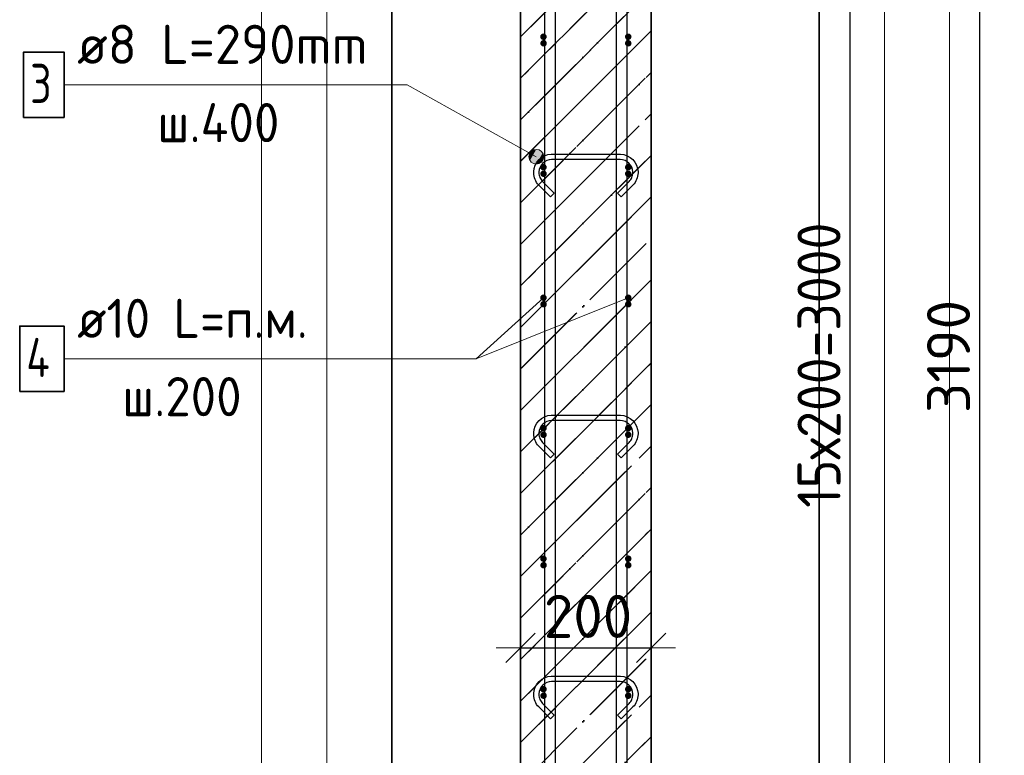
# Model space of a CAD drawing. Header units: millimetres. Extents: x -24871 to 40608, y -2869 to 48080.
# Tile 33 of 119: x -19331 to -17821, y 44103 to 45230. Entities that reach past the tile are written whole.
import ezdxf

# ---------------------------------------------------------------- set-up
doc = ezdxf.new("R2010")
doc.units = ezdxf.units.MM
doc.header["$PDMODE"] = 65
doc.linetypes.add('______11', pattern=[150, 120, -15, 0, -15])
doc.linetypes.add('______5', pattern=[330, 240, -30, 30, -30])
for name, color, linetype, lineweight in [('Standard', 7, 'Continuous', 25), ('Арм.стержн. Арматура края', 96, 'Continuous', 35), ('Арм.стержн. вертикальными 1', 22, 'Continuous', 35), ('Арм.стержн.горизонт. 1', 180, 'Continuous', 35), ('Размерная линия_ общее', 7, 'Continuous', 13)]:
    doc.layers.add(name, color=color, linetype=linetype, lineweight=lineweight)
doc.layers.add('Арм.стержн.Стяжки', color=7, linetype='Continuous', lineweight=35, true_color=0x501e0f)
doc.styles.add('ISOCPEUR', font='ISOCPEUR')
doc.dimstyles.new('DIMSTYLE_5', dxfattribs={"dimtxt": 66, "dimasz": 75, "dimexe": 0, "dimexo": 0, "dimgap": 33, "dimtad": 2, "dimdec": 0, "dimrnd": 5, "dimzin": 12, "dimdsep": 46, "dimtxsty": 'ISOCPEUR', "dimblk1": 'ALL_ML_STRICH', "dimblk2": 'ALL_ML_STRICH', "dimsah": 1, "dimcen": 0, "dimclrd": 7, "dimclre": 256, "dimclrt": 7, "dimadec": 0, "dimazin": 0, "dimtfac": 1, "dimtdec": 0, "dimtix": 1, "dimtmove": 2, "dimatfit": 3, "dimfxl": 0, "dimtzin": 0, "dimlwd": 0, "dimlwe": -3, "dimarcsym": 0})

# ---------------------------------------------------------------- blocks, each defined once
blk = doc.blocks.new('ALL_ML_STRICH')
at = {"color": 0, "linetype": 'ByBlock', "lineweight": -2}
for p, q in [((0, -0.5), (0, 0.5)), ((-0.3, -0.3), (0.3, 0.3)), ((-1, 0), (0.5, 0))]:
    blk.add_line(p, q, dxfattribs=at)
blk = doc.blocks.new('*D58')
at = {"layer": 'DEFPOINTS', "color": 7, "linetype": 'Continuous', "lineweight": 13, "transparency": 33554687}
for p in [(-18240.8, 46299.1), (-18362.8, 43109.1), (-17858.8, 43109.1)]:
    blk.add_point(p, dxfattribs=at)
at = {"layer": 'Размерная линия_ общее', "color": 253, "linetype": 'Continuous', "lineweight": -2, "true_color": 0xa0a0a0, "transparency": 33554687}
for p, q in [((-18220.8, 46299.1), (-17858.8, 46299.1)), ((-18342.8, 43109.1), (-17858.8, 43109.1))]:
    blk.add_line(p, q, dxfattribs=at)
at = {"layer": 'Размерная линия_ общее', "color": 7, "linetype": 'Continuous', "lineweight": -2, "transparency": 33554687}
blk.add_line((-17858.8, 43109.1), (-17858.8, 46299.1), dxfattribs=at)
at = {"layer": 'Размерная линия_ общее', "color": 7, "linetype": 'Continuous', "lineweight": 13, "transparency": 33554687, "xscale": 75, "yscale": 75, "zscale": 75}
for p, rotation in [((-17858.8, 46299.1), 90), ((-17858.8, 43109.1), 270)]:
    blk.add_blockref('ALL_ML_STRICH', p, dxfattribs=dict(at, rotation=rotation))
at = {"layer": 'Размерная линия_ общее', "color": 7, "linetype": 'Continuous', "lineweight": 13, "transparency": 33554687, "insert": (-17906.8, 44714), "char_height": 66, "width": 264, "attachment_point": 5, "rotation": 90, "style": 'ISOCPEUR'}
blk.add_mtext('\\A1;{3190}', dxfattribs=at)
blk = doc.blocks.new('*D61')
at = {"layer": 'DEFPOINTS', "color": 7, "linetype": 'Continuous', "lineweight": 13, "transparency": 33554687}
for p in [(-18397.8, 46204.1), (-18397.8, 43204.1), (-18057.4, 43204.1)]:
    blk.add_point(p, dxfattribs=at)
at = {"layer": 'Размерная линия_ общее', "color": 253, "linetype": 'Continuous', "lineweight": -2, "true_color": 0xa0a0a0, "transparency": 33554687}
for p, q in [((-18377.8, 46204.1), (-18057.4, 46204.1)), ((-18377.8, 43204.1), (-18057.4, 43204.1))]:
    blk.add_line(p, q, dxfattribs=at)
at = {"layer": 'Размерная линия_ общее', "color": 7, "linetype": 'Continuous', "lineweight": -2, "transparency": 33554687}
blk.add_line((-18057.4, 43204.1), (-18057.4, 46204.1), dxfattribs=at)
at = {"layer": 'Размерная линия_ общее', "color": 7, "linetype": 'Continuous', "lineweight": 13, "transparency": 33554687, "xscale": 75, "yscale": 75, "zscale": 75}
for p, rotation in [((-18057.4, 46204.1), 90), ((-18057.4, 43204.1), 270)]:
    blk.add_blockref('ALL_ML_STRICH', p, dxfattribs=dict(at, rotation=rotation))
at = {"layer": 'Размерная линия_ общее', "color": 7, "linetype": 'Continuous', "lineweight": 13, "transparency": 33554687, "insert": (-18138.4, 44482.1), "char_height": 66, "width": 3.3, "attachment_point": 1, "rotation": 90, "line_spacing_factor": 0.60241, "style": 'ISOCPEUR'}
blk.add_mtext('\\W0.91;15х200=3000', dxfattribs=at)
blk = doc.blocks.new('*D78')
at = {"layer": 'DEFPOINTS', "color": 7, "linetype": 'Continuous', "lineweight": 13, "transparency": 33554687}
for p in [(-18562.8, 44267.7), (-18362.8, 44266.8), (-18562.8, 44258.2)]:
    blk.add_point(p, dxfattribs=at)
at = {"layer": 'Размерная линия_ общее', "color": 253, "linetype": 'Continuous', "lineweight": -2, "true_color": 0xa0a0a0, "transparency": 33554687}
for p, q in [((-18562.8, 44267.7), (-18562.8, 44267.7)), ((-18362.8, 44267.7), (-18362.8, 44267.7))]:
    blk.add_line(p, q, dxfattribs=at)
at = {"layer": 'Размерная линия_ общее', "color": 7, "linetype": 'Continuous', "lineweight": -2, "transparency": 33554687}
blk.add_line((-18562.8, 44267.7), (-18362.8, 44267.7), dxfattribs=at)
at = {"layer": 'Размерная линия_ общее', "color": 7, "linetype": 'Continuous', "lineweight": 13, "transparency": 33554687, "xscale": 75, "yscale": 75, "zscale": 75, "rotation": 180}
blk.add_blockref('ALL_ML_STRICH', (-18562.8, 44267.7), dxfattribs=at)
at = {"layer": 'Размерная линия_ общее', "color": 7, "linetype": 'Continuous', "lineweight": 13, "transparency": 33554687, "xscale": 75, "yscale": 75, "zscale": 75}
blk.add_blockref('ALL_ML_STRICH', (-18362.8, 44267.7), dxfattribs=at)
at = {"layer": 'Размерная линия_ общее', "color": 7, "linetype": 'Continuous', "lineweight": 13, "transparency": 33554687, "insert": (-18459.5, 44315.7), "char_height": 66, "width": 198, "attachment_point": 5, "style": 'ISOCPEUR'}
blk.add_mtext('\\A1;{200}', dxfattribs=at)

msp = doc.modelspace()

# ---------------------------------------------------------------- hatches: boundary and pattern name
at = {"layer": 'Standard', "linetype": 'Continuous', "lineweight": 35, "transparency": 33554687}
h = msp.add_hatch(dxfattribs=at)
h.set_pattern_fill('__________541', scale=30, angle=135, style=0, pattern_type=2)
h.set_pattern_definition([(225, (0, 0), (63.63961, -63.63961), [120, -15, 0, -15]), (225, (31.82, -31.82), (63.63961, -63.63961), [240, -30, 30, -30])])
h.paths.add_polyline_path([(-18362.8, 46299.1), (-18562.8, 46299.1), (-18562.8, 43109.1), (-18362.8, 43109.1)], flags=0)
at = {"layer": 'Арм.стержн. Арматура края', "linetype": 'Continuous', "lineweight": 50, "transparency": 33554687}
for points in [[(-18522.7, 45194.1), (-18523, 45196), (-18524.1, 45197.6), (-18525.7, 45198.7), (-18527.7, 45199.1), (-18529.6, 45198.7), (-18531.2, 45197.6), (-18532.3, 45196), (-18532.7, 45194.1), (-18532.3, 45192.2), (-18531.2, 45190.5), (-18529.6, 45189.5), (-18527.7, 45189.1), (-18525.7, 45189.5), (-18524.1, 45190.5), (-18523, 45192.2)], [(-18392.8, 45194.1), (-18393.2, 45196), (-18394.3, 45197.6), (-18395.9, 45198.7), (-18397.8, 45199.1), (-18399.7, 45198.7), (-18401.4, 45197.6), (-18402.5, 45196), (-18402.8, 45194.1), (-18402.5, 45192.2), (-18401.4, 45190.5), (-18399.7, 45189.5), (-18397.8, 45189.1), (-18395.9, 45189.5), (-18394.3, 45190.5), (-18393.2, 45192.2)], [(-18522.7, 44994.1), (-18523, 44996), (-18524.1, 44997.6), (-18525.7, 44998.7), (-18527.7, 44999.1), (-18529.6, 44998.7), (-18531.2, 44997.6), (-18532.3, 44996), (-18532.7, 44994.1), (-18532.3, 44992.2), (-18531.2, 44990.5), (-18529.6, 44989.5), (-18527.7, 44989.1), (-18525.7, 44989.5), (-18524.1, 44990.5), (-18523, 44992.2)], [(-18392.8, 44994.1), (-18393.2, 44996), (-18394.3, 44997.6), (-18395.9, 44998.7), (-18397.8, 44999.1), (-18399.7, 44998.7), (-18401.4, 44997.6), (-18402.5, 44996), (-18402.8, 44994.1), (-18402.5, 44992.2), (-18401.4, 44990.5), (-18399.7, 44989.5), (-18397.8, 44989.1), (-18395.9, 44989.5), (-18394.3, 44990.5), (-18393.2, 44992.2)], [(-18522.7, 44794.1), (-18523, 44796), (-18524.1, 44797.6), (-18525.7, 44798.7), (-18527.7, 44799.1), (-18529.6, 44798.7), (-18531.2, 44797.6), (-18532.3, 44796), (-18532.7, 44794.1), (-18532.3, 44792.2), (-18531.2, 44790.5), (-18529.6, 44789.5), (-18527.7, 44789.1), (-18525.7, 44789.5), (-18524.1, 44790.5), (-18523, 44792.2)], [(-18392.8, 44794.1), (-18393.2, 44796), (-18394.3, 44797.6), (-18395.9, 44798.7), (-18397.8, 44799.1), (-18399.7, 44798.7), (-18401.4, 44797.6), (-18402.5, 44796), (-18402.8, 44794.1), (-18402.5, 44792.2), (-18401.4, 44790.5), (-18399.7, 44789.5), (-18397.8, 44789.1), (-18395.9, 44789.5), (-18394.3, 44790.5), (-18393.2, 44792.2)], [(-18522.7, 44594.1), (-18523, 44596), (-18524.1, 44597.6), (-18525.7, 44598.7), (-18527.7, 44599.1), (-18529.6, 44598.7), (-18531.2, 44597.6), (-18532.3, 44596), (-18532.7, 44594.1), (-18532.3, 44592.2), (-18531.2, 44590.5), (-18529.6, 44589.5), (-18527.7, 44589.1), (-18525.7, 44589.5), (-18524.1, 44590.5), (-18523, 44592.2)], [(-18392.8, 44594.1), (-18393.2, 44596), (-18394.3, 44597.6), (-18395.9, 44598.7), (-18397.8, 44599.1), (-18399.7, 44598.7), (-18401.4, 44597.6), (-18402.5, 44596), (-18402.8, 44594.1), (-18402.5, 44592.2), (-18401.4, 44590.5), (-18399.7, 44589.5), (-18397.8, 44589.1), (-18395.9, 44589.5), (-18394.3, 44590.5), (-18393.2, 44592.2)], [(-18522.7, 44394.1), (-18523, 44396), (-18524.1, 44397.6), (-18525.7, 44398.7), (-18527.7, 44399.1), (-18529.6, 44398.7), (-18531.2, 44397.6), (-18532.3, 44396), (-18532.7, 44394.1), (-18532.3, 44392.2), (-18531.2, 44390.5), (-18529.6, 44389.5), (-18527.7, 44389.1), (-18525.7, 44389.5), (-18524.1, 44390.5), (-18523, 44392.2)], [(-18392.8, 44394.1), (-18393.2, 44396), (-18394.3, 44397.6), (-18395.9, 44398.7), (-18397.8, 44399.1), (-18399.7, 44398.7), (-18401.4, 44397.6), (-18402.5, 44396), (-18402.8, 44394.1), (-18402.5, 44392.2), (-18401.4, 44390.5), (-18399.7, 44389.5), (-18397.8, 44389.1), (-18395.9, 44389.5), (-18394.3, 44390.5), (-18393.2, 44392.2)], [(-18522.7, 44194.1), (-18523, 44196), (-18524.1, 44197.6), (-18525.7, 44198.7), (-18527.7, 44199.1), (-18529.6, 44198.7), (-18531.2, 44197.6), (-18532.3, 44196), (-18532.7, 44194.1), (-18532.3, 44192.2), (-18531.2, 44190.5), (-18529.6, 44189.5), (-18527.7, 44189.1), (-18525.7, 44189.5), (-18524.1, 44190.5), (-18523, 44192.2)], [(-18392.8, 44194.1), (-18393.2, 44196), (-18394.3, 44197.6), (-18395.9, 44198.7), (-18397.8, 44199.1), (-18399.7, 44198.7), (-18401.4, 44197.6), (-18402.5, 44196), (-18402.8, 44194.1), (-18402.5, 44192.2), (-18401.4, 44190.5), (-18399.7, 44189.5), (-18397.8, 44189.1), (-18395.9, 44189.5), (-18394.3, 44190.5), (-18393.2, 44192.2)]]:
    msp.add_hatch(color=4, dxfattribs=at).paths.add_polyline_path(points)
at = {"layer": 'Арм.стержн.горизонт. 1', "linetype": 'Continuous', "lineweight": 50, "transparency": 33554687}
for points in [[(-18522.8, 45204.1), (-18523.2, 45206), (-18524.3, 45207.6), (-18525.9, 45208.7), (-18527.8, 45209.1), (-18529.7, 45208.7), (-18531.4, 45207.6), (-18532.5, 45206), (-18532.8, 45204.1), (-18532.5, 45202.2), (-18531.4, 45200.5), (-18529.7, 45199.5), (-18527.8, 45199.1), (-18525.9, 45199.5), (-18524.3, 45200.5), (-18523.2, 45202.2)], [(-18392.8, 45204.1), (-18393.2, 45206), (-18394.3, 45207.6), (-18395.9, 45208.7), (-18397.8, 45209.1), (-18399.7, 45208.7), (-18401.4, 45207.6), (-18402.5, 45206), (-18402.8, 45204.1), (-18402.5, 45202.2), (-18401.4, 45200.5), (-18399.7, 45199.5), (-18397.8, 45199.1), (-18395.9, 45199.5), (-18394.3, 45200.5), (-18393.2, 45202.2)], [(-18522.8, 45004.1), (-18523.2, 45006), (-18524.3, 45007.6), (-18525.9, 45008.7), (-18527.8, 45009.1), (-18529.7, 45008.7), (-18531.4, 45007.6), (-18532.5, 45006), (-18532.8, 45004.1), (-18532.5, 45002.2), (-18531.4, 45000.5), (-18529.7, 44999.5), (-18527.8, 44999.1), (-18525.9, 44999.5), (-18524.3, 45000.5), (-18523.2, 45002.2)], [(-18392.8, 45004.1), (-18393.2, 45006), (-18394.3, 45007.6), (-18395.9, 45008.7), (-18397.8, 45009.1), (-18399.7, 45008.7), (-18401.4, 45007.6), (-18402.5, 45006), (-18402.8, 45004.1), (-18402.5, 45002.2), (-18401.4, 45000.5), (-18399.7, 44999.5), (-18397.8, 44999.1), (-18395.9, 44999.5), (-18394.3, 45000.5), (-18393.2, 45002.2)], [(-18522.8, 44804.1), (-18523.2, 44806), (-18524.3, 44807.6), (-18525.9, 44808.7), (-18527.8, 44809.1), (-18529.7, 44808.7), (-18531.4, 44807.6), (-18532.5, 44806), (-18532.8, 44804.1), (-18532.5, 44802.2), (-18531.4, 44800.5), (-18529.7, 44799.5), (-18527.8, 44799.1), (-18525.9, 44799.5), (-18524.3, 44800.5), (-18523.2, 44802.2)], [(-18392.8, 44804.1), (-18393.2, 44806), (-18394.3, 44807.6), (-18395.9, 44808.7), (-18397.8, 44809.1), (-18399.7, 44808.7), (-18401.4, 44807.6), (-18402.5, 44806), (-18402.8, 44804.1), (-18402.5, 44802.2), (-18401.4, 44800.5), (-18399.7, 44799.5), (-18397.8, 44799.1), (-18395.9, 44799.5), (-18394.3, 44800.5), (-18393.2, 44802.2)], [(-18522.8, 44604.1), (-18523.2, 44606), (-18524.3, 44607.6), (-18525.9, 44608.7), (-18527.8, 44609.1), (-18529.7, 44608.7), (-18531.4, 44607.6), (-18532.5, 44606), (-18532.8, 44604.1), (-18532.5, 44602.2), (-18531.4, 44600.5), (-18529.7, 44599.5), (-18527.8, 44599.1), (-18525.9, 44599.5), (-18524.3, 44600.5), (-18523.2, 44602.2)], [(-18392.8, 44604.1), (-18393.2, 44606), (-18394.3, 44607.6), (-18395.9, 44608.7), (-18397.8, 44609.1), (-18399.7, 44608.7), (-18401.4, 44607.6), (-18402.5, 44606), (-18402.8, 44604.1), (-18402.5, 44602.2), (-18401.4, 44600.5), (-18399.7, 44599.5), (-18397.8, 44599.1), (-18395.9, 44599.5), (-18394.3, 44600.5), (-18393.2, 44602.2)], [(-18522.8, 44404.1), (-18523.2, 44406), (-18524.3, 44407.6), (-18525.9, 44408.7), (-18527.8, 44409.1), (-18529.7, 44408.7), (-18531.4, 44407.6), (-18532.5, 44406), (-18532.8, 44404.1), (-18532.5, 44402.2), (-18531.4, 44400.5), (-18529.7, 44399.5), (-18527.8, 44399.1), (-18525.9, 44399.5), (-18524.3, 44400.5), (-18523.2, 44402.2)], [(-18392.8, 44404.1), (-18393.2, 44406), (-18394.3, 44407.6), (-18395.9, 44408.7), (-18397.8, 44409.1), (-18399.7, 44408.7), (-18401.4, 44407.6), (-18402.5, 44406), (-18402.8, 44404.1), (-18402.5, 44402.2), (-18401.4, 44400.5), (-18399.7, 44399.5), (-18397.8, 44399.1), (-18395.9, 44399.5), (-18394.3, 44400.5), (-18393.2, 44402.2)], [(-18522.8, 44204.1), (-18523.2, 44206), (-18524.3, 44207.6), (-18525.9, 44208.7), (-18527.8, 44209.1), (-18529.7, 44208.7), (-18531.4, 44207.6), (-18532.5, 44206), (-18532.8, 44204.1), (-18532.5, 44202.2), (-18531.4, 44200.5), (-18529.7, 44199.5), (-18527.8, 44199.1), (-18525.9, 44199.5), (-18524.3, 44200.5), (-18523.2, 44202.2)], [(-18392.8, 44204.1), (-18393.2, 44206), (-18394.3, 44207.6), (-18395.9, 44208.7), (-18397.8, 44209.1), (-18399.7, 44208.7), (-18401.4, 44207.6), (-18402.5, 44206), (-18402.8, 44204.1), (-18402.5, 44202.2), (-18401.4, 44200.5), (-18399.7, 44199.5), (-18397.8, 44199.1), (-18395.9, 44199.5), (-18394.3, 44200.5), (-18393.2, 44202.2)]]:
    msp.add_hatch(color=4, dxfattribs=at).paths.add_polyline_path(points)
at = {"layer": 'Арм.стержн.Стяжки', "linetype": 'Continuous', "lineweight": 13, "transparency": 33554687}
for points in [[(-18544.5, 45029.7), (-18548.5, 45014.4), (-18539, 45031.3)], [(-18539, 45031.3), (-18548.5, 45014.4), (-18544.3, 45010.3)], [(-18539, 45031.3), (-18544.3, 45010.3), (-18533.4, 45029.9)], [(-18550, 45019.9), (-18544.5, 45029.7), (-18548.7, 45025.6)], [(-18544.5, 45029.7), (-18550, 45019.9), (-18548.5, 45014.4)], [(-18533.4, 45029.9), (-18544.3, 45010.3), (-18538.6, 45008.9)], [(-18533.4, 45029.9), (-18538.6, 45008.9), (-18529.2, 45025.8)], [(-18529.2, 45025.8), (-18538.6, 45008.9), (-18533.1, 45010.5)], [(-18529.2, 45025.8), (-18533.1, 45010.5), (-18527.6, 45020.3)], [(-18527.6, 45020.3), (-18533.1, 45010.5), (-18529, 45014.6)]]:
    msp.add_hatch(color=7, dxfattribs=at).paths.add_polyline_path(points)

# ---------------------------------------------------------------- linework, layer by layer
at = {"layer": 'Standard', "color": 52, "linetype": 'Continuous', "lineweight": 13, "transparency": 33554687}
for p, q in [((-18760.2, 47873.9), (-18760.2, 42675)), ((-18760.2, 42675), (-18760.2, 47873.9)), ((-18105.2, 47873.9), (-18105.2, 42675)), ((-18105.2, 42675), (-18105.2, 47873.9))]:
    msp.add_line(p, q, dxfattribs=at)
at = {"layer": 'Standard', "color": 52, "linetype": 'Continuous', "lineweight": -3, "transparency": 33554687}
for p, q in [((-18760.2, 47873.9), (-18760.2, 42675)), ((-18760.2, 42675), (-18760.2, 47873.9)), ((-18105.2, 47873.9), (-18105.2, 42675)), ((-18105.2, 42675), (-18105.2, 47873.9))]:
    msp.add_line(p, q, dxfattribs=at)
at = {"layer": 'Standard', "color": 7, "linetype": 'Continuous', "lineweight": 35, "transparency": 33554687}
for p, q in [((-18562.8, 46299.1), (-18562.8, 43109.1)), ((-18562.8, 46299.1), (-18562.8, 43109.1)), ((-18362.8, 43109.1), (-18362.8, 46299.1)), ((-18362.8, 43109.1), (-18362.8, 46299.1))]:
    msp.add_line(p, q, dxfattribs=at)
at = {"layer": 'Standard', "color": 253, "linetype": '______11', "lineweight": 35, "true_color": 0xababab, "transparency": 33554687}
for p, q in [((-18562.8, 45204.1), (-18362.8, 45404.1)), ((-18562.8, 45076.8), (-18362.8, 45276.8)), ((-18562.8, 44949.5), (-18362.8, 45149.5)), ((-18562.8, 44822.2), (-18362.8, 45022.2)), ((-18562.8, 44694.9), (-18362.8, 44894.9)), ((-18562.8, 44567.7), (-18362.8, 44767.7)), ((-18562.8, 44440.4), (-18362.8, 44640.4)), ((-18562.8, 44313.1), (-18362.8, 44513.1)), ((-18562.8, 44185.8), (-18362.8, 44385.8)), ((-18562.8, 44058.5), (-18362.8, 44258.5)), ((-18562.8, 43931.3), (-18362.8, 44131.3))]:
    msp.add_line(p, q, dxfattribs=at)
at = {"layer": 'Standard', "color": 253, "linetype": '______5', "lineweight": 35, "true_color": 0xababab, "transparency": 33554687}
for p, q in [((-18562.8, 45140.4), (-18362.8, 45340.4)), ((-18562.8, 45013.1), (-18362.8, 45213.1)), ((-18562.8, 44885.9), (-18362.8, 45085.9)), ((-18562.8, 44758.6), (-18362.8, 44958.6)), ((-18562.8, 44631.3), (-18362.8, 44831.3)), ((-18562.8, 44504), (-18362.8, 44704)), ((-18562.8, 44376.7), (-18362.8, 44576.7)), ((-18562.8, 44249.5), (-18362.8, 44449.5)), ((-18562.8, 44122.2), (-18362.8, 44322.2)), ((-18562.8, 43994.9), (-18362.8, 44194.9))]:
    msp.add_line(p, q, dxfattribs=at)
at = {"layer": 'Standard', "color": 7, "linetype": 'Continuous', "lineweight": 13, "transparency": 33554687}
msp.add_line((-18397.8, 44804.1), (-18630.8, 44710.5), dxfattribs=at)
for points in [[(-18960.2, 42475), (-17905.2, 42475), (-17905.2, 48073.9), (-18960.2, 48073.9), (-18960.2, 42475)], [(-18860.2, 42575), (-18005.2, 42575), (-18005.2, 47973.9), (-18860.2, 47973.9), (-18860.2, 42575)]]:
    msp.add_lwpolyline(points, dxfattribs=at)
at = {"layer": 'Арм.стержн. вертикальными 1', "color": 7, "linetype": 'Continuous', "lineweight": 25, "transparency": 33554687}
for points in [[(-18525.8, 43109.1), (-18525.8, 47479.1), (-18509.8, 47479.1), (-18509.8, 43109.1), (-18525.8, 43109.1)], [(-18415.8, 43109.1), (-18415.8, 47479.1), (-18399.8, 47479.1), (-18399.8, 43109.1), (-18415.8, 43109.1)]]:
    msp.add_lwpolyline(points, dxfattribs=at)
at = {"layer": 'Арм.стержн.горизонт. 1', "color": 7, "linetype": 'Continuous', "lineweight": 13, "transparency": 33554687}
for p, q in [((-18630.8, 44710.5), (-18527.8, 44804.1)), ((-19262.8, 44710.5), (-18630.8, 44710.5))]:
    msp.add_line(p, q, dxfattribs=at)
at = {"layer": 'Арм.стержн.горизонт. 1', "color": 7, "linetype": 'Continuous', "lineweight": 35, "transparency": 33554687}
msp.add_lwpolyline([(-19330.8, 44660.5), (-19262.8, 44660.5), (-19262.8, 44760.5), (-19330.8, 44760.5), (-19330.8, 44660.5)], dxfattribs=at)
at = {"layer": 'Арм.стержн.Стяжки', "color": 7, "linetype": 'Continuous', "lineweight": 13, "transparency": 33554687}
for p, q in [((-19262.8, 45130.5), (-18736.8, 45130.5)), ((-18736.8, 45130.5), (-18538.8, 45020.1)), ((-18548.7, 45025.6), (-18548.7, 45025.6)), ((-18533.4, 45029.9), (-18533.4, 45029.9)), ((-18544.3, 45010.3), (-18544.3, 45010.3)), ((-18529, 45014.6), (-18529, 45014.6))]:
    msp.add_line(p, q, dxfattribs=at)
at = {"layer": 'Арм.стержн.Стяжки', "color": 7, "linetype": 'Continuous', "lineweight": 35, "transparency": 33554687}
msp.add_lwpolyline([(-19324.8, 45080.5), (-19262.8, 45080.5), (-19262.8, 45180.5), (-19324.8, 45180.5), (-19324.8, 45080.5)], dxfattribs=at)
at = {"layer": 'Арм.стержн.Стяжки', "color": 40, "linetype": 'Continuous', "lineweight": 25, "transparency": 33554687}
for points in [[(-18414.3, 44964.3), (-18396.4, 44982.2), (-18395.2, 44983.6), (-18394.1, 44985.2), (-18393.1, 44986.8), (-18392.4, 44988.4), (-18391.7, 44990.2), (-18391.3, 44992), (-18391, 44993.8), (-18390.8, 44995.7), (-18390.8, 44996.8), (-18391.3, 45000.5), (-18392.5, 45004.1), (-18394.4, 45007.5), (-18396.7, 45010.2), (-18399.4, 45012.5), (-18402.8, 45014.4), (-18406.5, 45015.6), (-18410.1, 45016.1), (-18515.6, 45016.1), (-18519.2, 45015.6), (-18522.9, 45014.4), (-18526.2, 45012.5), (-18529, 45010.2), (-18531.2, 45007.5), (-18533.1, 45004.1), (-18534.3, 45000.5), (-18534.8, 44996.8), (-18534.8, 44995.7), (-18534.7, 44993.8), (-18534.4, 44992), (-18533.9, 44990.2), (-18533.3, 44988.4), (-18532.5, 44986.8), (-18531.6, 44985.2), (-18530.5, 44983.6), (-18529.2, 44982.2), (-18511.4, 44964.3), (-18517, 44958.7), (-18535.1, 44976.8), (-18536.8, 44978.7), (-18538.3, 44980.8), (-18539.6, 44983), (-18540.7, 44985.4), (-18541.6, 44987.8), (-18542.2, 44990.3), (-18542.7, 44992.9), (-18542.8, 44995.4), (-18542.8, 44997.4), (-18542.2, 45002.3), (-18540.5, 45007.4), (-18537.9, 45012), (-18534.6, 45015.9), (-18530.8, 45019.1), (-18526.1, 45021.7), (-18521, 45023.4), (-18516.2, 45024.1), (-18409.5, 45024.1), (-18404.6, 45023.4), (-18399.6, 45021.7), (-18394.9, 45019.1), (-18391, 45015.9), (-18387.8, 45012), (-18385.2, 45007.4), (-18383.5, 45002.3), (-18382.8, 44997.4), (-18382.8, 44995.4), (-18383, 44992.9), (-18383.4, 44990.3), (-18384.1, 44987.8), (-18385, 44985.4), (-18386.1, 44983), (-18387.4, 44980.8), (-18388.9, 44978.7), (-18390.6, 44976.8), (-18408.6, 44958.7), (-18414.3, 44964.3)], [(-18414.3, 44564.3), (-18396.4, 44582.2), (-18395.2, 44583.6), (-18394.1, 44585.2), (-18393.1, 44586.8), (-18392.4, 44588.4), (-18391.7, 44590.2), (-18391.3, 44592), (-18391, 44593.8), (-18390.8, 44595.7), (-18390.8, 44596.8), (-18391.3, 44600.5), (-18392.5, 44604.1), (-18394.4, 44607.5), (-18396.7, 44610.2), (-18399.4, 44612.5), (-18402.8, 44614.4), (-18406.5, 44615.6), (-18410.1, 44616.1), (-18515.6, 44616.1), (-18519.2, 44615.6), (-18522.9, 44614.4), (-18526.2, 44612.5), (-18529, 44610.2), (-18531.2, 44607.5), (-18533.1, 44604.1), (-18534.3, 44600.5), (-18534.8, 44596.8), (-18534.8, 44595.7), (-18534.7, 44593.8), (-18534.4, 44592), (-18533.9, 44590.2), (-18533.3, 44588.4), (-18532.5, 44586.8), (-18531.6, 44585.2), (-18530.5, 44583.6), (-18529.2, 44582.2), (-18511.4, 44564.3), (-18517, 44558.7), (-18535.1, 44576.8), (-18536.8, 44578.7), (-18538.3, 44580.8), (-18539.6, 44583), (-18540.7, 44585.4), (-18541.6, 44587.8), (-18542.2, 44590.3), (-18542.7, 44592.9), (-18542.8, 44595.4), (-18542.8, 44597.4), (-18542.2, 44602.3), (-18540.5, 44607.4), (-18537.9, 44612), (-18534.6, 44615.9), (-18530.8, 44619.1), (-18526.1, 44621.7), (-18521, 44623.4), (-18516.2, 44624.1), (-18409.5, 44624.1), (-18404.6, 44623.4), (-18399.6, 44621.7), (-18394.9, 44619.1), (-18391, 44615.9), (-18387.8, 44612), (-18385.2, 44607.4), (-18383.5, 44602.3), (-18382.8, 44597.4), (-18382.8, 44595.4), (-18383, 44592.9), (-18383.4, 44590.3), (-18384.1, 44587.8), (-18385, 44585.4), (-18386.1, 44583), (-18387.4, 44580.8), (-18388.9, 44578.7), (-18390.6, 44576.8), (-18408.6, 44558.7), (-18414.3, 44564.3)], [(-18414.3, 44164.3), (-18396.4, 44182.2), (-18395.2, 44183.6), (-18394.1, 44185.2), (-18393.1, 44186.8), (-18392.4, 44188.4), (-18391.7, 44190.2), (-18391.3, 44192), (-18391, 44193.8), (-18390.8, 44195.7), (-18390.8, 44196.8), (-18391.3, 44200.5), (-18392.5, 44204.1), (-18394.4, 44207.5), (-18396.7, 44210.2), (-18399.4, 44212.5), (-18402.8, 44214.4), (-18406.5, 44215.6), (-18410.1, 44216.1), (-18515.6, 44216.1), (-18519.2, 44215.6), (-18522.9, 44214.4), (-18526.2, 44212.5), (-18529, 44210.2), (-18531.2, 44207.5), (-18533.1, 44204.1), (-18534.3, 44200.5), (-18534.8, 44196.8), (-18534.8, 44195.7), (-18534.7, 44193.8), (-18534.4, 44192), (-18533.9, 44190.2), (-18533.3, 44188.4), (-18532.5, 44186.8), (-18531.6, 44185.2), (-18530.5, 44183.6), (-18529.2, 44182.2), (-18511.4, 44164.3), (-18517, 44158.7), (-18535.1, 44176.8), (-18536.8, 44178.7), (-18538.3, 44180.8), (-18539.6, 44183), (-18540.7, 44185.4), (-18541.6, 44187.8), (-18542.2, 44190.3), (-18542.7, 44192.9), (-18542.8, 44195.4), (-18542.8, 44197.4), (-18542.2, 44202.3), (-18540.5, 44207.4), (-18537.9, 44212), (-18534.6, 44215.9), (-18530.8, 44219.1), (-18526.1, 44221.7), (-18521, 44223.4), (-18516.2, 44224.1), (-18409.5, 44224.1), (-18404.6, 44223.4), (-18399.6, 44221.7), (-18394.9, 44219.1), (-18391, 44215.9), (-18387.8, 44212), (-18385.2, 44207.4), (-18383.5, 44202.3), (-18382.8, 44197.4), (-18382.8, 44195.4), (-18383, 44192.9), (-18383.4, 44190.3), (-18384.1, 44187.8), (-18385, 44185.4), (-18386.1, 44183), (-18387.4, 44180.8), (-18388.9, 44178.7), (-18390.6, 44176.8), (-18408.6, 44158.7), (-18414.3, 44164.3)]]:
    msp.add_lwpolyline(points, dxfattribs=at)
at = {"layer": 'Арм.стержн.Стяжки', "color": 7, "linetype": 'Continuous', "lineweight": 13, "transparency": 33554687}
msp.add_circle((-18538.8, 45020.1), 11.3, dxfattribs=at)

# ---------------------------------------------------------------- texts
at = {"layer": 'Арм.стержн.горизонт. 1', "color": 7, "linetype": 'Continuous', "lineweight": 25, "transparency": 33554687, "char_height": 60, "attachment_point": 7, "style": 'ISOCPEUR'}
for s, insert, width in [('\\W0.94;ø10 L=п.м.', (-19242.8, 44742.5), 399.966), ('\\W0.80;4', (-19320.8, 44682.5), 71.967), ('\\W0.95;ш.200 ', (-19173.8, 44622.5), 262.399)]:
    msp.add_mtext(s, dxfattribs=dict(at, insert=insert, width=width))
at = {"layer": 'Арм.стержн.Стяжки', "color": 7, "linetype": 'Continuous', "lineweight": 25, "transparency": 33554687, "char_height": 60, "attachment_point": 7, "style": 'ISOCPEUR'}
for s, insert, width in [('\\W0.98;ø8 L=290mm ', (-19242.8, 45162.5), 515.053), ('\\W0.78;3', (-19314.8, 45102.5), 65.281), ('\\W0.95;ш.400 ', (-19119.8, 45042.5), 268.447)]:
    msp.add_mtext(s, dxfattribs=dict(at, insert=insert, width=width))

# ---------------------------------------------------------------- dimensions: what is measured, and where the dimension line sits
at = {"layer": 'Размерная линия_ общее', "color": 7, "linetype": 'Continuous', "lineweight": 13, "transparency": 33554687}
dim = msp.add_linear_dim(base=(-17858.8, 46299.1), p1=(-18342.8, 43109.1), p2=(-18220.8, 46299.1), angle=90, dimstyle='DIMSTYLE_5', override={"dimpost": '<>', "dimclrd": 7, "dimclre": 253, "dimclrt": 7, "dimlwd": 0, "dimlwe": 65533}, dxfattribs=at)
dim.commit()
dim.dimension.update_dxf_attribs({"geometry": '*D58', "text_midpoint": (-17906.8, 44714), "dimtype": 160})
dim = msp.add_linear_dim(base=(-18057.4, 46204.1), p1=(-18377.8, 43204.1), p2=(-18377.8, 46204.1), angle=90, text='\\W0.91;15х200=3000', dimstyle='DIMSTYLE_5', override={"dimpost": '<>', "dimclrd": 7, "dimclre": 253, "dimclrt": 7, "dimlwd": 0, "dimlwe": 65533}, dxfattribs=at)
dim.commit()
dim.dimension.update_dxf_attribs({"geometry": '*D61', "text_midpoint": (-18090.4, 44704.1), "dimtype": 160})
dim = msp.add_linear_dim(base=(-18362.8, 44267.7), p1=(-18562.8, 44267.7), p2=(-18362.8, 44267.7), dimstyle='DIMSTYLE_5', override={"dimpost": '<>', "dimclrd": 7, "dimclre": 253, "dimclrt": 7, "dimlwd": 0, "dimlwe": 65533}, dxfattribs=at)
dim.commit()
dim.dimension.update_dxf_attribs({"geometry": '*D78', "text_midpoint": (-18459.5, 44315.7), "dimtype": 160})

doc.saveas('drawing.dxf')
